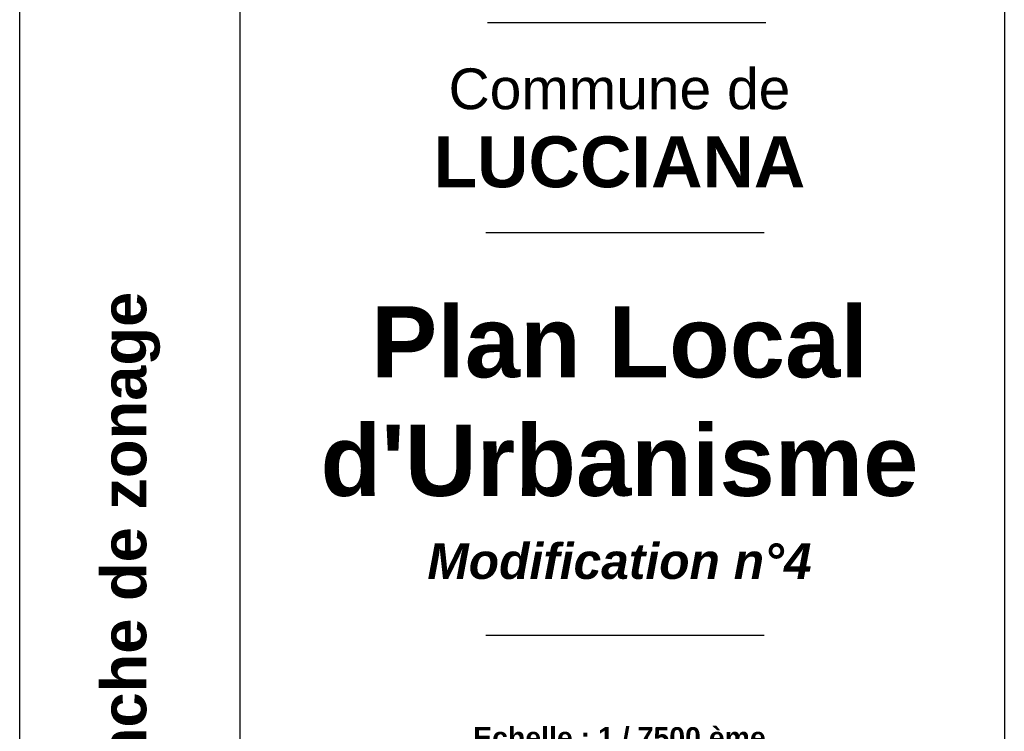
# Model space of a CAD drawing. Header units: metres. Extents: x 578835 to 593571, y 248557 to 255108.
# Tile 15 of 251: x 578835 to 580357, y 249434 to 250535. Entities that reach past the tile are written whole.
import ezdxf

# ---------------------------------------------------------------- set-up
doc = ezdxf.new("R2010")
doc.units = ezdxf.units.M
doc.layers.add('présentation - une seule planche', color=7, linetype='Continuous')
doc.styles.add('DIVERS', font='arial.ttf')
doc.styles.add('Présentation POS', font='ARCHITRN.TTF', dxfattribs={"height": 120})

msp = doc.modelspace()

# ---------------------------------------------------------------- linework, layer by layer
at = {"layer": 'présentation - une seule planche', "linetype": 'ByBlock', "ltscale": 80, "flags": 128}
msp.add_lwpolyline([(578834.7, 250731.2), (580357.1, 250731.2), (580357.1, 248557.2), (578834.7, 248557.2)], close=True, dxfattribs=at)
at = {"layer": 'présentation - une seule planche', "ltscale": 80, "flags": 128}
msp.add_lwpolyline([(579175.8, 249000.5), (579175.8, 250730.6)], dxfattribs=at)
at = {"layer": 'présentation - une seule planche', "flags": 128}
for points in [[(579558.1, 250530.2), (579988.4, 250530.2)], [(579555.4, 250205.7), (579985.7, 250205.7)], [(579555.4, 249582.8), (579985.7, 249582.8)]]:
    msp.add_lwpolyline(points, dxfattribs=at)

# ---------------------------------------------------------------- texts
at = {"layer": 'présentation - une seule planche', "insert": (579762, 250669.3), "char_height": 31.511, "width": 1496.25, "attachment_point": 2, "style": 'Présentation POS'}
msp.add_mtext("{\\fArial|b0|i0|c0|p34;Département de\\PHAUTE CORSE\\P\\P \\P\\H2x;Commune de\\P\\fArial|b1|i0|c0|p34;\\H1.25x;LUCCIANA\\P\\P\\H1.396x;Plan Local\\Pd'Urbanisme\\P\\fArial|b1|i1|c0|p34;\\H0.50012x;Modification n°4\\fArial|b1|i0|c0|p34;\\H1.5262x;\\P\\P\\H0.3752x;\\PEchelle : 1 / 7500 ème}", dxfattribs=at)
at = {"layer": 'présentation - une seule planche', "color": 254, "ltscale": 80, "insert": (579006.2, 249673.7), "char_height": 70, "width": 1050, "attachment_point": 5, "rotation": 90, "style": 'DIVERS'}
msp.add_mtext('{\\fArial|b1|i0|c0|p34;\\C253;Planche de zonage}', dxfattribs=at)

doc.saveas('drawing.dxf')
